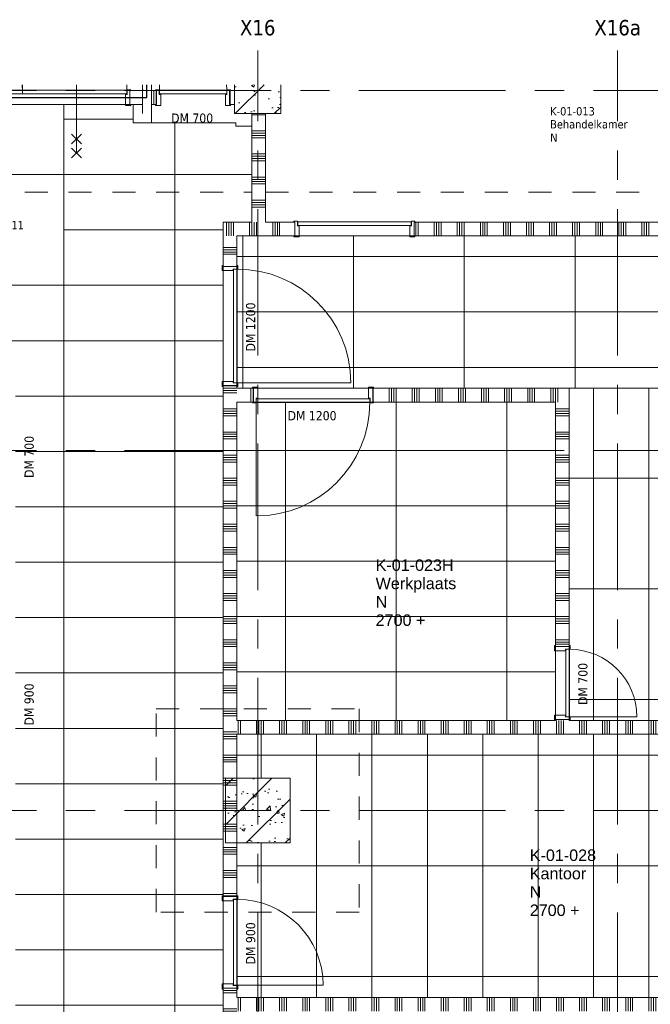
# Model space of a CAD drawing. Header units: millimetres. Extents: x 83969 to 141394, y 139608 to 176267.
# Tile 39 of 40: x 122221 to 129054, y 165600 to 176267. Entities that reach past the tile are written whole.
import ezdxf
from ezdxf.enums import TextEntityAlignment as Align

# ---------------------------------------------------------------- set-up
doc = ezdxf.new("R2010")
doc.units = ezdxf.units.MM
doc.header["$LTSCALE"] = 50
doc.linetypes.add('B0401', pattern=[9.5, 5, -1.5, -3])
doc.linetypes.add('CENTER', pattern=[50.8, 31.75, -6.35, 6.35, -6.35])
for name, color, linetype in [('00---0--FM-RUIMTENR', 7, 'Continuous'), ('AL68----_BRAND_60 MIN', 92, 'BR60'), ('AT$1A---_BWDTEKST', 7, 'Continuous'), ('AT$1A---_PLAFONDHOOGTE', 7, 'Continuous'), ('AT$1A---_TEKST', 7, 'Continuous'), ('AT$1A---_ZONETEKST', 7, 'Continuous')]:
    doc.layers.add(name, color=color, linetype=linetype)
for name, color, linetype, lineweight in [('AA$1A---_ARCEER', 1, 'Continuous', 18), ('AL$7A---_STRAMIEN', 8, 'CENTER', 9), ('AL21----_BUITENWAND', 7, 'Continuous', 9), ('AL22----_BINNENWAND', 7, 'Continuous', 9), ('AL28----_KOLOMKOP_BETONBAND', 2, 'B0401', 9), ('AL28----_KONSTRUKTIES', 4, 'Continuous', 9), ('AL32----_BINNENKOZIJN', 3, 'Continuous', 9), ('AL32----_tekst', 14, 'Continuous', 9), ('AL35----_PLAFONDS', 16, 'Continuous', 9), ('AT$1A---_200ZONETEKST', 7, 'Continuous', 9)]:
    doc.layers.add(name, color=color, linetype=linetype, lineweight=lineweight)
doc.styles.add('FM_TEKST', font='arial.ttf')
doc.styles.add('Tahoma', font='tahoma.ttf', dxfattribs={"height": 100})
doc.styles.add('Tahoma_1', font='tahoma.ttf', dxfattribs={"height": 90})
doc.styles.add('Tahoma_3', font='tahoma.ttf', dxfattribs={"height": 166.628086})
doc.linetypes.add('BR60', pattern='A,15,-1,["60",Standard,S=2.5,R=0,X=0,Y=-1.25],-4', length=20)
pattern_1 = [(50, (154885.57, 120319.74), (364.368, -31.8783), [38.1, -419.1]), (355, (154885.57, 120319.74), (-70.4859, 382.1133), [30.48, -335.28]), (100.451, (154915.94, 120317.1), (293.885, 350.2334), [32.38, -356.18]), (46.184, (154885.57, 120421.34), (542.1585, -84.0858), [57.15, -628.65]), (96.636, (154930.75, 120414.33), (474.805, 494.8554), [48.57, -534.27]), (351.184, (154885.6, 120421.34), (474.81, 494.85), [45.72, -502.92]), (21, (154936.37, 120395.94), (303.2285, -204.5305), [38.1, -419.1]), (326, (154936.37, 120395.94), (123.604, 368.376), [30.48, -335.28]), (71.451, (154961.64, 120378.9), (426.8341, 163.8427), [32.38, -356.18]), (37.5, (154885.57, 120319.74), (6.17665, 169.11015), [1.676, -329.54, 1.676, -338.684, -336.55]), (37.5, (154885.57, 120319.74), (6.17665, 169.11015), [-671.576, 1.676, -334.874]), (7.5, (154885.57, 120319.74), (133.6389, 200.3615), [1.676, -192.38, 1.676, -321.92, -128.27]), (7.5, (154885.57, 120319.74), (133.6389, 200.3615), [-517.652, 1.676, -126.594]), (327.5, (154772.29, 120319.74), (271.18182, -11.45836), [1.676, -125.324, 1.676, -394.564, -525.78]), (327.5, (154772.29, 120319.74), (271.18182, -11.45836), [-523.24, 1.676, -524.104]), (317.5, (154721.5, 120319.74), (296.2585, 50.85285), [1.676, -163.424, 1.676, -261.468, -373.38]), (317.5, (154721.5, 120319.74), (296.2585, 50.85285), [-428.244, 1.676, -371.704]), (45, (154885.57, 120319.74), (211.036, -211.036), [])]

# ---------------------------------------------------------------- blocks, each defined once
blk = doc.blocks.new('28_LUMC_MOD_kolom beton vierkant_met kolomkop - 700_700 met kolomkop-7985843-bwd N-01')
at = {"layer": 'AL28----_KOLOMKOP_BETONBAND'}
for p, q in [((-1100, 1100), (1100, 1100)), ((-1100, -1100), (-1100, 1100)), ((1100, 1100), (1100, -1100)), ((1100, -1100), (-1100, -1100))]:
    blk.add_line(p, q, dxfattribs=at)
at = {"layer": 'AL28----_KONSTRUKTIES'}
for p, q in [((-350, 350), (350, 350)), ((-350, -350), (-350, 350)), ((350, 350), (350, -350)), ((350, -350), (-350, -350))]:
    blk.add_line(p, q, dxfattribs=at)
blk = doc.blocks.new('LUMC_constructie_2018_rvt-1-bwd N-01')
at = {"layer": 'AA$1A---_ARCEER'}
h = blk.add_hatch(dxfattribs=at)
h.set_pattern_fill('FP_250', color=256, style=0, pattern_type=2)
h.set_pattern_definition(pattern_1)
h.paths.add_polyline_path([(125031, 175250), (125050, 175250), (125050, 175563), (124550, 175563), (124550, 175250)], flags=0)
h = blk.add_hatch(dxfattribs=at)
h.set_pattern_fill('FP_250', color=256, style=0, pattern_type=2)
h.set_pattern_definition(pattern_1)
h.paths.add_polyline_path([(124450, 167350), (125150, 167350), (125150, 168050), (124450, 168050)], flags=0)
at = {"layer": 'AL28----_KOLOMKOP_BETONBAND'}
for p, q in [((109450, 174400), (124735, 174400)), ((109450, 174400), (124735, 174400)), ((124885, 174400), (131500, 174400)), ((124885, 174400), (131500, 174400))]:
    blk.add_line(p, q, dxfattribs=at)
at = {"layer": 'AL28----_KONSTRUKTIES'}
for p, q in [((124550, 175563), (124550, 175250)), ((125050, 175250), (125050, 175563)), ((124550, 175250), (125050, 175250)), ((125150, 168050), (124450, 168050)), ((124450, 168050), (124450, 167350)), ((125150, 167350), (125150, 168050)), ((124450, 167350), (125150, 167350))]:
    blk.add_line(p, q, dxfattribs=at)
at = {"rotation": 89.9999999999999}
blk.add_blockref('28_LUMC_MOD_kolom beton vierkant_met kolomkop - 700_700 met kolomkop-7985843-bwd N-01', (124800, 167700), dxfattribs=at)
blk = doc.blocks.new('32_LUMC_MOD_standaard kozijn_houten draaideur_enkel - 900x2108mm_56_17_x170mm-10041635-bwd N-01')
at = {"layer": 'AL32----_BINNENKOZIJN'}
blk.add_line((465, 79), (465, 1009), dxfattribs=at)
blk.add_arc((465, 79), 930, 90, 180, dxfattribs=at)
blk = doc.blocks.new('30_LUMC_MOD_houten deurblad_update - wit _standaard_-9998319-bwd N-01')
at = {"layer": 'AL32----_BINNENKOZIJN'}
for p, q in [((465, 20), (-465, 20)), ((-465, 20), (-465, -20)), ((465, -20), (465, 20)), ((-465, -20), (465, -20))]:
    blk.add_line(p, q, dxfattribs=at)
blk = doc.blocks.new('30_LUMC_MOD_binnenkozijn_standaard - hout-9524221-bwd N-01')
at = {"layer": 'AL32----_BINNENKOZIJN'}
for p, q in [((-467, 85), (-506, 85)), ((-506, 85), (-506, 75)), ((-467, 34), (-467, 85)), ((-450, 34), (-467, 34)), ((-450, -85), (-450, 34)), ((467, 34), (450, 34)), ((450, 34), (450, -85)), ((506, 85), (467, 85)), ((467, 85), (467, 34)), ((506, 75), (506, 85)), ((-506, -75), (-506, -85)), ((-506, -85), (-450, -85)), ((450, -85), (506, -85)), ((506, -85), (506, -75))]:
    blk.add_line(p, q, dxfattribs=at)
blk = doc.blocks.new('32_LUMC_MOD_standaard kozijn_houten draaideur_enkel - 1200x2108mm_56_17_x170mm-10041749-bwd N-01')
at = {"layer": 'AL32----_BINNENKOZIJN'}
blk.add_line((615, 79), (615, 1309), dxfattribs=at)
blk.add_arc((615, 79), 1230, 90, 180, dxfattribs=at)
blk = doc.blocks.new('30_LUMC_MOD_houten deurblad_update - wit _standaard_-9998311-bwd N-01')
at = {"layer": 'AL32----_BINNENKOZIJN'}
for p, q in [((615, 20), (-615, 20)), ((-615, 20), (-615, -20)), ((615, -20), (615, 20)), ((-615, -20), (615, -20))]:
    blk.add_line(p, q, dxfattribs=at)
blk = doc.blocks.new('30_LUMC_MOD_binnenkozijn_standaard - hout-9524275-bwd N-01')
at = {"layer": 'AL32----_BINNENKOZIJN'}
for p, q in [((-617, 85), (-656, 85)), ((-656, 85), (-656, 75)), ((-617, 34), (-617, 85)), ((-600, 34), (-617, 34)), ((-600, -85), (-600, 34)), ((617, 34), (600, 34)), ((600, 34), (600, -85)), ((656, 85), (617, 85)), ((617, 85), (617, 34)), ((656, 75), (656, 85)), ((-656, -75), (-656, -85)), ((-656, -85), (-600, -85)), ((600, -85), (656, -85)), ((656, -85), (656, -75))]:
    blk.add_line(p, q, dxfattribs=at)
blk = doc.blocks.new('30_LUMC_MOD_houten deurblad_update - wit _standaard_-9998304-bwd N-01')
at = {"layer": 'AL32----_BINNENKOZIJN'}
for p, q in [((615, 20), (-615, 20)), ((-615, 20), (-615, -20)), ((615, -20), (615, 20)), ((-615, -20), (615, -20))]:
    blk.add_line(p, q, dxfattribs=at)
blk = doc.blocks.new('32_LUMC_MOD_standaard kozijn_houten draaideur_enkel - 700x2108mm_56_17_x170mm-10041756-bwd N-01')
at = {"layer": 'AL32----_BINNENKOZIJN'}
blk.add_line((365, 79), (365, 809), dxfattribs=at)
blk.add_arc((365, 79), 730, 90, 180, dxfattribs=at)
blk = doc.blocks.new('30_LUMC_MOD_houten deurblad_update - wit _standaard_-9998331-bwd N-01')
at = {"layer": 'AL32----_BINNENKOZIJN'}
for p, q in [((365, 20), (-365, 20)), ((-365, 20), (-365, -20)), ((365, -20), (365, 20)), ((-365, -20), (365, -20))]:
    blk.add_line(p, q, dxfattribs=at)
blk = doc.blocks.new('30_LUMC_MOD_binnenkozijn_standaard - hout-9524250-bwd N-01')
at = {"layer": 'AL32----_BINNENKOZIJN'}
for p, q in [((-367, 85), (-406, 85)), ((-406, 85), (-406, 75)), ((-367, 34), (-367, 85)), ((-350, 34), (-367, 34)), ((-350, -85), (-350, 34)), ((367, 34), (350, 34)), ((350, 34), (350, -85)), ((406, 85), (367, 85)), ((367, 85), (367, 34)), ((-406, -75), (-406, -85)), ((-406, -85), (-350, -85)), ((350, -85), (406, -85))]:
    blk.add_line(p, q, dxfattribs=at)
blk = doc.blocks.new('32_LUMC_MOD_standaard kozijn_houten draaideur_dubbel - 2236x2108mm_56_17_x170mm-9930297-bwd N-01')
for p, q in [((-1133, 79), (-1133, 139)), ((-587, -600), (-587, 139)), ((587, -600), (587, 139)), ((1133, 79), (1133, 139)), ((-534, -503), (-640, -397)), ((-640, -503), (-534, -397)), ((640, -503), (534, -397)), ((534, -503), (640, -397)), ((-534, -653), (-640, -547)), ((-640, -653), (-534, -547)), ((640, -653), (534, -547)), ((534, -653), (640, -547))]:
    blk.add_line(p, q)
for centre, start, end in [((-1133, 79), 360, 3.022), ((1133, 79), 176.978, 180)]:
    blk.add_arc(centre, 1133, start, end)
blk = doc.blocks.new('30_LUMC_MOD_binnenkozijn_standaard - hout-9526256-bwd N-01')
at = {"layer": 'AL32----_BINNENKOZIJN'}
for p, q in [((-1135, 85), (-1174, 85)), ((-1174, 85), (-1174, 75)), ((-1135, 34), (-1135, 85)), ((-1118, 34), (-1135, 34)), ((-1118, -85), (-1118, 34)), ((1135, 34), (1118, 34)), ((1118, 34), (1118, -85)), ((1174, 85), (1135, 85)), ((1135, 85), (1135, 34)), ((1174, 75), (1174, 85)), ((-1174, -75), (-1174, -85)), ((-1174, -85), (-1118, -85)), ((1118, -85), (1174, -85)), ((1174, -85), (1174, -75))]:
    blk.add_line(p, q, dxfattribs=at)
blk = doc.blocks.new('30_LUMC_MOD_houten deurblad_update - wit _standaard_-9999860-bwd N-01')
at = {"layer": 'AL32----_BINNENKOZIJN'}
for p, q in [((566.5, 20), (-566.5, 20)), ((-566.5, 20), (-566.5, -20)), ((566.5, -20), (566.5, 20)), ((-566.5, -20), (566.5, -20))]:
    blk.add_line(p, q, dxfattribs=at)
blk = doc.blocks.new('30_LUMC_MOD_houten deurblad_update - wit _standaard_-9999861-bwd N-01')
at = {"layer": 'AL32----_BINNENKOZIJN'}
for p, q in [((-566.5, -20), (-566.5, 20)), ((-566.5, 20), (566.5, 20)), ((566.5, 20), (566.5, -20)), ((566.5, -20), (-566.5, -20))]:
    blk.add_line(p, q, dxfattribs=at)
blk = doc.blocks.new('32_LUMC_MOD_standaard kozijn_houten draaideur_enkel - 700x2108mm_56_17_x170mm-V61-bwd N-01')
at = {"layer": 'AL32----_BINNENKOZIJN'}
blk.add_line((-365, 79), (-365, 139), dxfattribs=at)
blk.add_arc((-365, 79), 730, 360, 4.6965, dxfattribs=at)
blk = doc.blocks.new('30_LUMC_MOD_houten deurblad_update - wit _standaard_-9998209-bwd N-01')
at = {"layer": 'AL32----_BINNENKOZIJN'}
for p, q in [((365, 20), (-365, 20)), ((-365, 20), (-365, -20)), ((365, -20), (365, 20)), ((-365, -20), (365, -20))]:
    blk.add_line(p, q, dxfattribs=at)
blk = doc.blocks.new('30_LUMC_MOD_binnenkozijn_standaard - hout-V3-bwd N-01')
at = {"layer": 'AL32----_BINNENKOZIJN'}
for p, q in [((-367, 85), (-406, 85)), ((-406, 85), (-406, 75)), ((-367, 34), (-367, 85)), ((-350, 34), (-367, 34)), ((-350, -85), (-350, 34)), ((367, 34), (350, 34)), ((350, 34), (350, -85)), ((406, 85), (367, 85)), ((367, 85), (367, 34)), ((406, 75), (406, 85)), ((-406, -75), (-406, -85)), ((-406, -85), (-350, -85)), ((350, -85), (406, -85)), ((406, -85), (406, -75))]:
    blk.add_line(p, q, dxfattribs=at)
blk = doc.blocks.new('FM_RM4')
for tag, p, flags in [('BEDRIJFSORGAAN', (0, -1378), 1), ('RUIMTESOORT', (-5, -1668), 1), ('GEBRUIK', (-40, -1963), 1), ('OPPERVLAKTE', (-35, -2248), 9), ('VLOEROPP', (-55, -2518), 9), ('OMTREK', (-40, -2803), 9), ('HANDLE', (-50, -3118), 9), ('VLRHANDLE', (-55, -3383), 9), ('HANDLEBLOK', (-50, -3673), 9)]:
    blk.add_attdef(tag, p, '', height=125, dxfattribs=dict(flags=flags))
at = {"layer": 'AT$1A---_BWDTEKST', "style": 'FM_TEKST'}
blk.add_attdef('BOUWDEEL', text='', height=125, dxfattribs=at).set_placement((0, -398), align=Align.MIDDLE_LEFT)
at = {"layer": 'AT$1A---_PLAFONDHOOGTE', "style": 'FM_TEKST'}
blk.add_attdef('PLAFONDHOOGTE', text='', height=125, dxfattribs=at).set_placement((0, -596), align=Align.MIDDLE_LEFT)
at = {"layer": 'AT$1A---_TEKST', "style": 'FM_TEKST'}
blk.add_attdef('RUIMTENAAM', text='', height=125, dxfattribs=at).set_placement((0, -198), align=Align.MIDDLE_LEFT)
at = {"layer": 'AT$1A---_ZONETEKST', "style": 'FM_TEKST'}
blk.add_attdef('RUIMTENR', text='', height=125, dxfattribs=at).set_placement((0, 0), align=Align.MIDDLE_LEFT)

msp = doc.modelspace()

# ---------------------------------------------------------------- hatches: boundary and pattern name
at = {"layer": 'AA$1A---_ARCEER'}
h = msp.add_hatch(dxfattribs=at)
h.set_pattern_fill('FP_216', color=256, angle=-90, style=0, pattern_type=2)
h.set_pattern_definition([(270, (122150, 175499.22), (250, 2e-14), []), (270, (122125, 175499.22), (250, 2e-14), []), (270, (122100, 175499.22), (250, 2e-14), []), (270, (122075, 175499.22), (250, 2e-14), [])])
h.paths.add_polyline_path([(121086, 175349), (121086, 175499), (120950, 175499), (120950, 175349)], flags=0)
h.paths.add_polyline_path([(123550, 175349), (123550, 175499), (123414, 175499), (123414, 175349), (123510, 175349)], flags=0)
h = msp.add_hatch(dxfattribs=at)
h.set_pattern_fill('FP_230', color=256, angle=-135, style=0, pattern_type=2)
h.set_pattern_definition([(315, (123550, 176075), (282.84, 282.84), []), (315, (123550, 175975), (282.84, 282.84), [])])
h.paths.add_polyline_path([(123550, 175500), (123650, 175500), (123650, 175563), (123550, 175563)], flags=0)
h = msp.add_hatch(dxfattribs=at)
h.set_pattern_fill('FP_319', color=256, angle=-90, style=0, pattern_type=2)
h.set_pattern_definition([(270, (124000, 175499.22), (250, 2e-14), []), (270, (123975, 175499.22), (250, 2e-14), []), (270, (123950, 175499.22), (250, 2e-14), []), (270, (123925, 175499.22), (250, 2e-14), [])])
h.paths.add_polyline_path([(123704, 175349), (123704, 175499), (123650, 175499), (123650, 175349)], flags=0)
h.paths.add_polyline_path([(124550, 175349), (124550, 175499), (124496, 175499), (124496, 175349)], flags=0)
h = msp.add_hatch(dxfattribs=at)
h.set_pattern_fill('FP_75', color=256, angle=-90, style=0, pattern_type=2)
h.set_pattern_definition([(360, (124735, 174562.5), (7e-13, 250), []), (360, (124735, 174537.5), (7e-13, 250), []), (360, (124735, 174512.5), (7e-13, 250), []), (360, (124735, 174487.5), (7e-13, 250), [])])
h.paths.add_polyline_path([(124885, 174075), (124885, 175250), (124735, 175250), (124735, 174075)], flags=0)
h = msp.add_hatch(dxfattribs=at)
h.set_pattern_fill('FP_70', color=256, angle=-90, style=0, pattern_type=2)
h.set_pattern_definition([(90, (128462.5, 173925), (-250, 2e-14), []), (90, (128487.5, 173925), (-250, 2e-14), []), (90, (128512.5, 173925), (-250, 2e-14), []), (90, (128537.5, 173925), (-250, 2e-14), [])])
h.paths.add_polyline_path([(126551, 173925), (132300, 173925), (132300, 174075), (126494, 174075), (126494, 173925)], flags=0)
h.paths.add_polyline_path([(124575, 173925), (125202, 173925), (125202, 174075), (124425, 174075), (124425, 173925)], flags=0)
h = msp.add_hatch(dxfattribs=at)
h.set_pattern_fill('FP_72', color=256, angle=-90, style=0, pattern_type=2)
h.set_pattern_definition([(360, (124425, 168050), (5e-13, 250), []), (360, (124425, 168025), (5e-13, 250), []), (360, (124425, 168000), (5e-13, 250), []), (360, (124425, 167975), (5e-13, 250), [])])
h.paths.add_polyline_path([(124575, 162375), (124575, 164433), (124425, 164433), (124425, 162375)], flags=0)
h.paths.add_polyline_path([(124425, 165425), (124575, 165425), (124575, 165775), (124425, 165775)], flags=0)
h.paths.add_polyline_path([(124425, 166767), (124575, 166767), (124575, 172303), (124425, 172303), (124425, 166769)], flags=0)
h.paths.add_polyline_path([(124575, 173595), (124575, 173925), (124425, 173925), (124425, 173595)], flags=0)
h = msp.add_hatch(dxfattribs=at)
h.set_pattern_fill('FP_69', color=256, angle=-90, style=0, pattern_type=2)
h.set_pattern_definition([(90, (126475, 172125), (-250, 2e-14), []), (90, (126500, 172125), (-250, 2e-14), []), (90, (126525, 172125), (-250, 2e-14), []), (90, (126550, 172125), (-250, 2e-14), [])])
h.paths.add_polyline_path([(126046, 172125), (128175, 172125), (128175, 172275), (126046, 172275)], flags=0)
h.paths.add_polyline_path([(124575, 172125), (124754, 172125), (124754, 172275), (124575, 172275)], flags=0)
h = msp.add_hatch(dxfattribs=at)
h.set_pattern_fill('FP_74', color=256, angle=-90, style=0, pattern_type=2)
h.set_pattern_definition([(360, (128025, 170300), (5e-13, 250), []), (360, (128025, 170275), (5e-13, 250), []), (360, (128025, 170250), (5e-13, 250), []), (360, (128025, 170225), (5e-13, 250), [])])
h.paths.add_polyline_path([(128025, 168675), (128175, 168675), (128175, 168685), (128025, 168685)], flags=0)
h.paths.add_polyline_path([(128175, 169477), (128175, 172125), (128025, 172125), (128025, 169477)], flags=0)
h = msp.add_hatch(dxfattribs=at)
h.set_pattern_fill('FP_68', color=256, angle=-90, style=0, pattern_type=2)
h.set_pattern_definition([(90, (128537.5, 168525), (-250, 2e-14), []), (90, (128562.5, 168525), (-250, 2e-14), []), (90, (128587.5, 168525), (-250, 2e-14), []), (90, (128612.5, 168525), (-250, 2e-14), [])])
h.paths.add_polyline_path([(132300, 168525), (132300, 168675), (124575, 168675), (124575, 168525), (132255, 168525)], flags=0)
h = msp.add_hatch(dxfattribs=at)
h.set_pattern_fill('FP_67', color=256, angle=-90, style=0, pattern_type=2)
h.set_pattern_definition([(90, (128537.5, 165525), (-250, 2e-14), []), (90, (128562.5, 165525), (-250, 2e-14), []), (90, (128587.5, 165525), (-250, 2e-14), []), (90, (128612.5, 165525), (-250, 2e-14), [])])
h.paths.add_polyline_path([(131114, 165525), (132300, 165525), (132300, 165675), (124575, 165675), (124575, 165525), (129593, 165525)], flags=0)
at = {"layer": 'AL35----_PLAFONDS'}
h = msp.add_hatch(dxfattribs=at)
h.set_pattern_fill('FP_38', color=256, style=0, pattern_type=2)
h.set_pattern_definition([(0, (114900, 172188.9), (0, -1200), []), (270, (114900, 172188.9), (-600, -4e-14), [])])
h.paths.add_polyline_path([(108235, 168975), (108235, 172875), (117615, 172875), (117615, 172885), (117665, 172885), (117665, 172875), (119275, 172875), (119275, 172885), (119325, 172885), (119325, 172875), (121512, 172875), (122100, 172346), (122100, 172789), (122700, 172789), (122700, 175350), (121050, 175350), (121050, 175150), (120850, 175150), (120850, 175250), (114650, 175250), (114650, 175150), (110950, 175150), (110950, 175500), (109600, 175500), (109600, 175100), (106850, 175100), (106850, 168975)], flags=0)
h.paths.add_polyline_path([(117617, 172875), (117663, 172875), (117663, 172883), (117617, 172883)], flags=0)
h.paths.add_polyline_path([(119285, 172875), (119323, 172875), (119323, 172883), (119277, 172883), (119277, 172875)], flags=0)
h.paths.add_polyline_path([(108424, 174812), (108335, 174900), (108424, 174988), (108441, 174967), (108453, 174941), (108460, 174914), (108460, 174886), (108453, 174859), (108441, 174834)], flags=0)
h.paths.add_polyline_path([(108247, 174812), (108229, 174834), (108217, 174859), (108211, 174886), (108211, 174914), (108217, 174941), (108229, 174967), (108247, 174988), (108335, 174900), (108269, 174834)], flags=0)
h = msp.add_hatch(dxfattribs=at)
h.set_pattern_fill('FP_37', color=256, style=0, pattern_type=2)
h.set_pattern_definition([(90, (123900, 160788.9), (1200, -7e-14), []), (0, (123900, 160788.9), (0, -600), [])])
h.paths.add_polyline_path([(123510, 146390), (124425, 146390), (124425, 160275), (125325, 160275), (125325, 162225), (124425, 162225), (124425, 174075), (124735, 174075), (124735, 175115), (124564, 175115), (124564, 175150), (123450, 175150), (123450, 175350), (122700, 175350), (122700, 172789), (122100, 172789), (122100, 172346), (122175, 172279), (122175, 146390)], flags=0)
h.paths.add_polyline_path([(124950, 161787), (124862, 161875), (124950, 161963), (124968, 161942), (124980, 161916), (124986, 161889), (124986, 161861), (124980, 161834), (124968, 161809)], flags=0)
h.paths.add_polyline_path([(124773, 161787), (124756, 161809), (124744, 161834), (124737, 161861), (124737, 161889), (124744, 161916), (124756, 161942), (124773, 161963), (124862, 161875), (124795, 161809)], flags=0)
h = msp.add_hatch(dxfattribs=at)
h.set_pattern_fill('FP_40', color=256, style=0, pattern_type=2)
h.set_pattern_definition([(270, (129437.5, 174300), (-1200, -7e-14), []), (180, (129437.5, 174300), (7e-14, 600), [])])
h.paths.add_polyline_path([(131874, 172275), (131900, 172275), (131900, 173925), (124575, 173925), (124575, 172275), (131114, 172275)], flags=0)
h = msp.add_hatch(dxfattribs=at)
h.set_pattern_fill('FP_24', color=256, style=0, pattern_type=2)
h.set_pattern_definition([(0, (128437.5, 171300), (0, -1200), []), (270, (128437.5, 171300), (-600, -4e-14), [])])
h.paths.add_polyline_path([(129593, 168675), (131900, 168675), (131900, 172275), (128175, 172275), (128175, 168675)], flags=0)
h = msp.add_hatch(dxfattribs=at)
h.set_pattern_fill('FP_19', color=256, style=0, pattern_type=2)
h.set_pattern_definition([(90, (126300, 170400), (1200, -7e-14), []), (0, (126300, 170400), (0, -600), [])])
h.paths.add_polyline_path([(126551, 168675), (128025, 168675), (128025, 172125), (124575, 172125), (124575, 168675)], flags=0)
h = msp.add_hatch(dxfattribs=at)
h.set_pattern_fill('FP_20', color=256, style=0, pattern_type=2)
h.set_pattern_definition([(0, (128437.5, 167100), (0, -1200), []), (270, (128437.5, 167100), (-600, -4e-14), [])])
h.paths.add_polyline_path([(124575, 165675), (131900, 165675), (131900, 168525), (124575, 168525), (124575, 168050), (125150, 168050), (125150, 167350), (124575, 167350), (124575, 166769)], flags=0)

# ---------------------------------------------------------------- linework, layer by layer
at = {"layer": 'AL$7A---_STRAMIEN'}
for p, q in [((124800, 175433), (124800, 175933)), ((128700, 175433), (128700, 175933)), ((85257, 175500), (133415, 175500)), ((124800, 139608), (124800, 175433)), ((128700, 139608), (128700, 175433)), ((85257, 171600), (133415, 171600)), ((85257, 167700), (133415, 167700))]:
    msp.add_line(p, q, dxfattribs=at)
at = {"layer": 'AL21----_BUITENWAND'}
for p, q in [((123550, 175500), (123550, 175499)), ((123650, 175499), (123650, 175500)), ((123450, 175349), (123450, 175150)), ((123550, 175349), (123550, 175250)), ((123650, 175150), (123650, 175349)), ((123450, 175150), (123650, 175150))]:
    msp.add_line(p, q, dxfattribs=at)
at = {"layer": 'AL22----_BINNENWAND'}
for p, q in [((123550, 175499), (123414, 175499)), ((123414, 175499), (123414, 175349)), ((123550, 175563), (123550, 175500)), ((123550, 175349), (123550, 175499)), ((123650, 175500), (123650, 175563)), ((123704, 175499), (123650, 175499)), ((123650, 175499), (123650, 175349)), ((123704, 175349), (123704, 175499)), ((124550, 175499), (124496, 175499)), ((124496, 175499), (124496, 175349)), ((124550, 175349), (124550, 175499)), ((123414, 175349), (123550, 175349)), ((123650, 175349), (123704, 175349)), ((124496, 175349), (124550, 175349)), ((124885, 175250), (124735, 175250)), ((124735, 175250), (124735, 174075)), ((124885, 174075), (124885, 175250)), ((124735, 174075), (124425, 174075)), ((124425, 174075), (124425, 173595)), ((125202, 174075), (124885, 174075)), ((125202, 173925), (125202, 174075)), ((132300, 174075), (126494, 174075)), ((126494, 174075), (126494, 173925)), ((124575, 173925), (125202, 173925)), ((124575, 173595), (124575, 173925)), ((126494, 173925), (132300, 173925)), ((124425, 173595), (124575, 173595)), ((124575, 172303), (124425, 172303)), ((124425, 172303), (124425, 166767)), ((124575, 172275), (124575, 172303)), ((124754, 172275), (124575, 172275)), ((124754, 172125), (124754, 172275)), ((128175, 172275), (126046, 172275)), ((126046, 172275), (126046, 172125)), ((128175, 169477), (128175, 172275)), ((124575, 172125), (124754, 172125)), ((124575, 168675), (124575, 172125)), ((126046, 172125), (128025, 172125)), ((128025, 172125), (128025, 169477)), ((128025, 169477), (128175, 169477)), ((128025, 168675), (124575, 168675)), ((128175, 168685), (128025, 168685)), ((128025, 168685), (128025, 168675)), ((128175, 168675), (128175, 168685)), ((132300, 168675), (128175, 168675)), ((124575, 168525), (132300, 168525)), ((124575, 166767), (124575, 168525)), ((124425, 166767), (124575, 166767)), ((124575, 165775), (124425, 165775)), ((124425, 165775), (124425, 165425)), ((124575, 165675), (124575, 165775)), ((132300, 165675), (124575, 165675))]:
    msp.add_line(p, q, dxfattribs=at)
at = {"layer": 'AL35----_PLAFONDS'}
for p, q in [((121050, 175350), (123450, 175350)), ((122700, 172789), (122700, 175350)), ((123450, 175350), (123450, 175349)), ((123650, 175150), (124564, 175150)), ((124564, 175150), (124564, 175115)), ((124564, 175115), (124735, 175115)), ((125202, 173925), (126494, 173925)), ((124425, 173595), (124425, 164433)), ((124575, 172303), (124575, 173595)), ((122100, 172789), (122700, 172789)), ((131900, 172275), (124754, 172275)), ((124754, 172125), (126046, 172125)), ((128025, 169477), (128025, 168685)), ((128175, 168685), (128175, 169477)), ((125150, 168050), (124575, 168050)), ((125150, 167350), (125150, 168050)), ((124575, 167350), (125150, 167350)), ((124575, 165775), (124575, 166767))]:
    msp.add_line(p, q, dxfattribs=at)
at = {"layer": 'AL68----_BRAND_60 MIN'}
for p, q in [((123600, 175424), (123600, 175563)), ((120900, 175424), (123600, 175424))]:
    msp.add_line(p, q, dxfattribs=at)

# ---------------------------------------------------------------- block references
msp.add_blockref('LUMC_constructie_2018_rvt-1-bwd N-01', (0, 0))
at = {"layer": '00---0--FM-RUIMTENR'}
for p, values in [((126078, 170358), {'RUIMTENR': 'K-01-023H', 'RUIMTENAAM': 'Werkplaats', 'BOUWDEEL': 'N', 'PLAFONDHOOGTE': '2700 +'}), ((127748, 167215), {'RUIMTENR': 'K-01-028', 'RUIMTENAAM': 'Kantoor', 'BOUWDEEL': 'N', 'PLAFONDHOOGTE': '2700 +'})]:
    msp.add_blockref('FM_RM4', p, dxfattribs=at).add_auto_attribs(values)
at = {"layer": 'AL32----_BINNENKOZIJN'}
for name, p in [('30_LUMC_MOD_binnenkozijn_standaard - hout-9526256-bwd N-01', (122250, 175424)), ('32_LUMC_MOD_standaard kozijn_houten draaideur_dubbel - 2236x2108mm_56_17_x170mm-9930297-bwd N-01', (122250, 175424)), ('30_LUMC_MOD_houten deurblad_update - wit _standaard_-9999861-bwd N-01', (122817, 175483)), ('30_LUMC_MOD_binnenkozijn_standaard - hout-V3-bwd N-01', (124100, 175424)), ('32_LUMC_MOD_standaard kozijn_houten draaideur_enkel - 700x2108mm_56_17_x170mm-V61-bwd N-01', (124100, 175424)), ('30_LUMC_MOD_binnenkozijn_standaard - hout-9524275-bwd N-01', (125848, 174000)), ('30_LUMC_MOD_houten deurblad_update - wit _standaard_-9998311-bwd N-01', (125400, 172141))]:
    msp.add_blockref(name, p, dxfattribs=at)
for name, p, rotation in [('30_LUMC_MOD_houten deurblad_update - wit _standaard_-9999860-bwd N-01', (121684, 175483), 180), ('30_LUMC_MOD_houten deurblad_update - wit _standaard_-9998209-bwd N-01', (124100, 175483), 180), ('30_LUMC_MOD_houten deurblad_update - wit _standaard_-9998304-bwd N-01', (125848, 174059), 180), ('30_LUMC_MOD_binnenkozijn_standaard - hout-9524275-bwd N-01', (124500, 172949), 270.0000000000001), ('30_LUMC_MOD_houten deurblad_update - wit _standaard_-9998311-bwd N-01', (124559, 172949), 90.00000000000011), ('32_LUMC_MOD_standaard kozijn_houten draaideur_enkel - 1200x2108mm_56_17_x170mm-10041749-bwd N-01', (124500, 172949), 270.0000000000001), ('30_LUMC_MOD_binnenkozijn_standaard - hout-9524275-bwd N-01', (125400, 172200), 180), ('32_LUMC_MOD_standaard kozijn_houten draaideur_enkel - 1200x2108mm_56_17_x170mm-10041749-bwd N-01', (125400, 172200), 180), ('30_LUMC_MOD_binnenkozijn_standaard - hout-9524250-bwd N-01', (128100, 169081), 270.0000000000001), ('30_LUMC_MOD_houten deurblad_update - wit _standaard_-9998331-bwd N-01', (128159, 169081), 90.00000000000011), ('32_LUMC_MOD_standaard kozijn_houten draaideur_enkel - 700x2108mm_56_17_x170mm-10041756-bwd N-01', (128100, 169081), 270.0000000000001), ('30_LUMC_MOD_binnenkozijn_standaard - hout-9524221-bwd N-01', (124500, 166271), 270.0000000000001), ('30_LUMC_MOD_houten deurblad_update - wit _standaard_-9998319-bwd N-01', (124559, 166271), 90.00000000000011), ('32_LUMC_MOD_standaard kozijn_houten draaideur_enkel - 900x2108mm_56_17_x170mm-10041635-bwd N-01', (124500, 166271), 270.0000000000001)]:
    msp.add_blockref(name, p, dxfattribs=dict(at, rotation=rotation))

# ---------------------------------------------------------------- texts
at = {"layer": 'AL$7A---_STRAMIEN', "char_height": 166.6, "attachment_point": 2, "line_spacing_factor": 1.000232, "style": 'Tahoma_3', "bg_fill": 3, "box_fill_scale": 1.25, "bg_fill_color": 0, "bg_fill_transparency": 0}
for s, insert, width in [('X16', (124800, 176264), 461.98), ('X16a', (128700, 176264), 606.87)]:
    msp.add_mtext(s, dxfattribs=dict(at, insert=insert, width=width))
at = {"layer": 'AL32----_tekst', "char_height": 100, "attachment_point": 1, "style": 'Tahoma'}
for s, insert, width in [('DM 700', (123862, 175251), 577.21), ('DM 1200', (125124, 172027), 669.41)]:
    msp.add_mtext(s, dxfattribs=dict(at, insert=insert, width=width))
at = {"layer": 'AL32----_tekst', "char_height": 100, "attachment_point": 1, "rotation": 90, "style": 'Tahoma'}
for s, insert, width in [('DM 1200', (124673, 172673), 669.41), ('DM 700', (122273, 171303), 577.21), ('DM 700', (128273, 168843), 577.21), ('DM 900', (122273, 168621), 577.21), ('DM 900', (124673, 166033), 577.21)]:
    msp.add_mtext(s, dxfattribs=dict(at, insert=insert, width=width))
at = {"layer": 'AT$1A---_200ZONETEKST', "char_height": 90, "attachment_point": 1, "style": 'Tahoma_1'}
for s, insert, width in [('K-01-013', (127969, 175320), 593.25), ('Behandelkamer', (127969, 175179), 998.1), ('N', (127969, 175034), 100.21), ('K-01-011', (121783, 174086), 593.25)]:
    msp.add_mtext(s, dxfattribs=dict(at, insert=insert, width=width))

doc.saveas('drawing.dxf')
